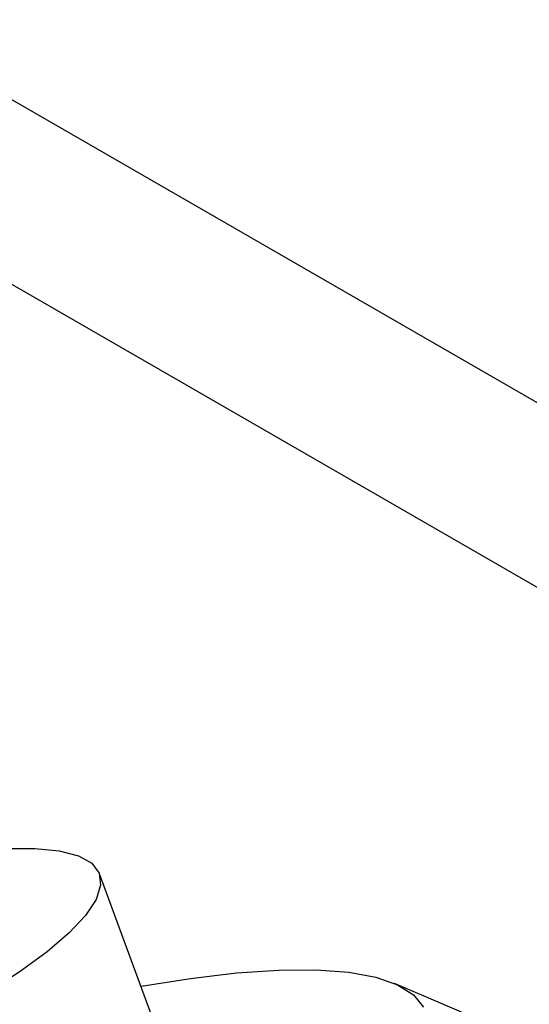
# Model space of a CAD drawing. Header units: inches. Extents: x 0.6 to 33.8, y 0 to 21.7.
# Tile 202 of 204: x 29.643 to 29.924, y 17.813 to 18.357. Entities that reach past the tile are written whole.
import ezdxf

# ---------------------------------------------------------------- set-up
doc = ezdxf.new("R2010")
doc.units = ezdxf.units.IN
doc.header["$MEASUREMENT"] = 0

msp = doc.modelspace()

# ---------------------------------------------------------------- linework, layer by layer
at = {"color": 7, "linetype": 'Continuous'}
for p, q in [((31.26474, 17.37384), (25.60788, 20.63947)), ((31.17635, 17.32282), (25.51949, 20.58845)), ((29.73858, 17.74515), (29.68696, 17.88491)), ((29.91136, 17.79808), (29.84993, 17.82427))]:
    msp.add_line(p, q, dxfattribs=at)
at = {"color": 7, "linetype": 'Continuous', "flags": 128}
for points in [[(29.635, 17.89879), (29.65127, 17.89892), (29.66478, 17.8976), (29.67531, 17.89485), (29.6827, 17.89072), (29.68682, 17.88526), (29.68762, 17.87857), (29.68508, 17.87075), (29.67924, 17.86192), (29.67019, 17.85222), (29.65808, 17.84182), (29.6431, 17.83086), (29.62548, 17.81952), (29.6055, 17.80799)], [(29.70991, 17.82278), (29.73715, 17.82711), (29.7627, 17.83011), (29.78592, 17.83167), (29.80661, 17.83179), (29.82456, 17.83047), (29.8396, 17.82771), (29.85158, 17.82354), (29.86039, 17.818), (29.86594, 17.81114)]]:
    msp.add_lwpolyline(points, dxfattribs=at)

doc.saveas('drawing.dxf')
